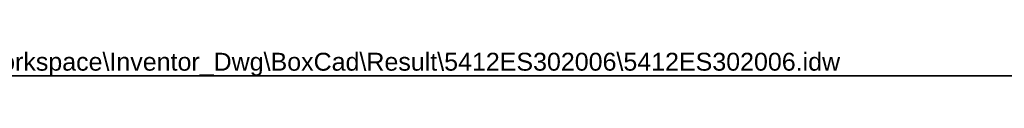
# Model space of a CAD drawing. Header units: inches. Extents: x 0 to 139, y -11 to 90.
# Tile 3 of 6: x 56.37 to 97.75, y 89.26 to 90.34. Entities that reach past the tile are written whole.
import ezdxf

# ---------------------------------------------------------------- set-up
doc = ezdxf.new("R2010")
doc.units = ezdxf.units.IN
doc.header["$LTSCALE"] = 8.352245
doc.header["$MEASUREMENT"] = 0
doc.layers.get('0').update_dxf_attribs({"lineweight": 25})
doc.layers.add('Sketch Geometry(ANSI)', color=7, linetype='Continuous', lineweight=25)
doc.layers.add('Symbols(ANSI)', color=7, linetype='Continuous', lineweight=25)
doc.styles.add('Current-ANSI', font='arial.ttf')

# ---------------------------------------------------------------- blocks, each defined once
blk = doc.blocks.new('Borders 2_EXM - B (Inch)')
at = {"layer": 'Sketch Geometry(ANSI)', "linetype": 'Continuous', "lineweight": 35}
blk.add_line((16.3979, 10.6915), (0.5229, 10.6915), dxfattribs=at)
at = {"layer": 'Symbols(ANSI)', "color": 7, "style": 'Current-ANSI'}
blk.add_attdef('FILENAME_AND_PATH_001', (6.0203, 10.7181), '', height=0.09, dxfattribs=at)

msp = doc.modelspace()

# ---------------------------------------------------------------- block references
at = {"xscale": 8.35224520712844, "yscale": 8.35224520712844, "zscale": 8.35224520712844}
msp.add_blockref('Borders 2_EXM - B (Inch)', (0, 0), dxfattribs=at).add_auto_attribs({'FILENAME_AND_PATH_001': 'C:\\Vault_Workspace\\Inventor_Dwg\\BoxCad\\Result\\5412ES302006\\5412ES302006.idw'})

doc.saveas('drawing.dxf')
